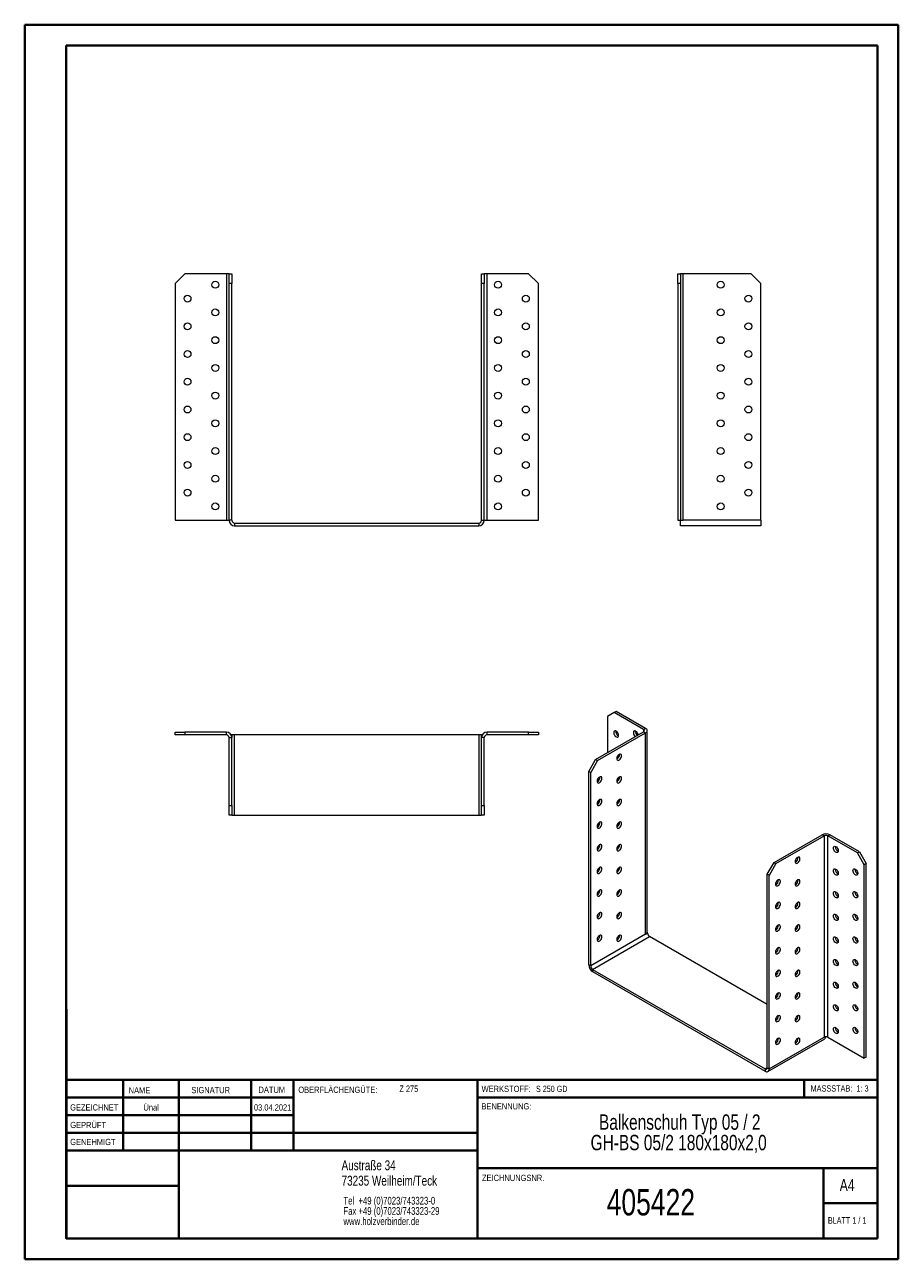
# Model space of a CAD drawing. Header units: millimetres. Extents: x 0 to 210, y 0 to 297.
import ezdxf

# ---------------------------------------------------------------- set-up
doc = ezdxf.new("R2010")
doc.units = ezdxf.units.MM
doc.styles.add('SLDTEXTSTYLE0', font='TXT', dxfattribs={"width": 0.75})
doc.styles.add('SLDTEXTSTYLE1', font='TXT', dxfattribs={"width": 0.681818})
doc.styles.add('SLDTEXTSTYLE2', font='TXT', dxfattribs={"width": 0.7})
doc.styles.add('SLDTEXTSTYLE3', font='TXT', dxfattribs={"width": 0.6875})

# ---------------------------------------------------------------- blocks, each defined once
blk = doc.blocks.new('SW_NOTE_0')
at = {"color": 0, "linetype": 'Continuous', "lineweight": 0, "char_height": 1.8521, "attachment_point": 1, "style": 'SLDTEXTSTYLE0'}
for s, insert in [('Tel  +49 (0)7023/743323-0', (0, 2.39)), ('Fax +49 (0)7023/743323-29', (0, -0.08)), ('www.holzverbinder.de', (0, -2.55))]:
    blk.add_mtext(s, dxfattribs=dict(at, insert=insert))
blk = doc.blocks.new('SW_NOTE_1')
at = {"color": 0, "linetype": 'Continuous', "lineweight": 0, "char_height": 3.7042, "attachment_point": 2, "style": 'SLDTEXTSTYLE0'}
for s, insert in [('Balkenschuh Typ 05 / 2', (26.74, 4.77)), ('GH-BS 05/2 180x180x2,0', (26.48, -0.16))]:
    blk.add_mtext(s, dxfattribs=dict(at, insert=insert))

msp = doc.modelspace()

# ---------------------------------------------------------------- linework, layer by layer
at = {"color": 7, "linetype": 'Continuous', "lineweight": 40}
for p, q in [((0.08, 0.21), (0.08, 297.21)), ((0.08, 297.21), (210.08, 297.21)), ((210.08, 0.21), (210.08, 297.21)), ((210.08, 292.21), (210.08, 297.21)), ((10.08, 292.21), (205.08, 292.21)), ((10.08, 5.21), (10.08, 292.21)), ((205.08, 5.21), (205.08, 292.21)), ((10.11, 60.37), (10.11, 5.12)), ((205.08, 43.37), (10.11, 43.37)), ((23.71, 43.37), (23.71, 26.37)), ((37.1, 43.37), (37.1, 5.12)), ((54.51, 43.37), (54.51, 26.37)), ((64.71, 26.37), (64.71, 43.37)), ((108.91, 43.37), (108.91, 5.12)), ((187.47, 39.12), (187.47, 43.37)), ((64.71, 39.1), (10.11, 39.1)), ((205.08, 39.12), (108.91, 39.12)), ((64.71, 34.87), (10.11, 34.87)), ((108.91, 30.62), (10.11, 30.62)), ((108.91, 26.37), (10.11, 26.37)), ((108.91, 22.12), (205.08, 22.12)), ((192.08, 5.21), (192.08, 22.21)), ((37.1, 17.87), (10.11, 17.87)), ((10.11, 13.71), (10.08, 13.71)), ((205.08, 13.71), (192.08, 13.71)), ((10.11, 9.46), (10.08, 9.46)), ((10.08, 5.21), (205.08, 5.21)), ((205.08, 5.21), (180.99, 5.21)), ((0.08, 0.21), (210.08, 0.21))]:
    msp.add_line(p, q, dxfattribs=at)
at = {"color": 7, "linetype": 'Continuous', "lineweight": 15}
for p, q in [((38.55, 237.32), (36.22, 234.99)), ((36.22, 234.99), (36.22, 177.99)), ((48.55, 237.32), (38.55, 237.32)), ((48.55, 237.32), (48.55, 177.99)), ((49.22, 237.32), (48.55, 237.32)), ((49.22, 237.32), (49.88, 237.32)), ((49.22, 234.99), (49.22, 237.32)), ((49.88, 234.99), (49.22, 234.99)), ((49.22, 177.99), (49.22, 234.99)), ((49.88, 237.32), (49.88, 234.99)), ((49.88, 177.99), (49.88, 234.99)), ((109.88, 237.32), (110.55, 237.32)), ((109.88, 234.99), (109.88, 237.32)), ((110.55, 234.99), (109.88, 234.99)), ((109.88, 177.99), (109.88, 234.99)), ((110.55, 237.32), (110.55, 234.99)), ((111.22, 237.32), (110.55, 237.32)), ((110.55, 177.99), (110.55, 234.99)), ((111.22, 177.99), (111.22, 237.32)), ((121.22, 237.32), (111.22, 237.32)), ((123.55, 234.99), (121.22, 237.32)), ((123.55, 177.99), (123.55, 234.99)), ((157.06, 237.32), (157.73, 237.32)), ((157.06, 234.99), (157.06, 237.32)), ((157.73, 234.99), (157.06, 234.99)), ((157.06, 234.99), (157.06, 177.99)), ((157.73, 237.32), (157.73, 234.99)), ((158.39, 237.32), (157.73, 237.32)), ((157.73, 234.99), (157.73, 177.99)), ((158.39, 177.99), (158.39, 237.32)), ((174.73, 237.32), (158.39, 237.32)), ((177.06, 234.99), (174.73, 237.32)), ((177.06, 177.99), (177.06, 234.99)), ((36.22, 177.99), (48.55, 177.99)), ((48.55, 177.99), (49.22, 177.99)), ((49.88, 177.99), (49.22, 177.99)), ((50.55, 177.32), (50.55, 176.65)), ((50.55, 177.32), (109.22, 177.32)), ((50.55, 176.65), (109.22, 176.65)), ((109.22, 177.32), (109.22, 176.65)), ((109.88, 177.99), (110.55, 177.99)), ((110.55, 177.99), (111.22, 177.99)), ((111.22, 177.99), (123.55, 177.99)), ((157.06, 177.99), (157.73, 177.99)), ((157.73, 177.99), (158.39, 177.99)), ((157.73, 176.65), (157.73, 177.99)), ((177.06, 176.65), (157.73, 176.65)), ((177.06, 177.99), (158.39, 177.99)), ((177.06, 177.99), (177.06, 176.65)), ((141.79, 131.74), (140.14, 130.79)), ((140.14, 130.79), (140.14, 122.08)), ((142.26, 132.01), (141.79, 131.74)), ((148.86, 127.66), (141.79, 131.74)), ((149.33, 127.93), (142.26, 132.01)), ((148.86, 127.66), (149.33, 127.93)), ((36.22, 126.37), (36.22, 127.04)), ((36.22, 127.04), (38.55, 127.04)), ((38.55, 126.37), (36.22, 126.37)), ((38.55, 127.04), (38.55, 126.37)), ((48.55, 127.04), (38.55, 127.04)), ((48.55, 126.37), (38.55, 126.37)), ((48.55, 126.37), (48.55, 127.04)), ((49.22, 125.71), (49.88, 125.71)), ((49.22, 109.37), (49.22, 125.71)), ((49.88, 126.37), (49.7, 126.37)), ((49.88, 126.37), (49.88, 125.71)), ((50.55, 126.37), (49.88, 126.37)), ((49.88, 109.37), (49.88, 125.71)), ((50.55, 107.04), (50.55, 126.37)), ((109.22, 126.37), (50.55, 126.37)), ((109.88, 126.37), (109.22, 126.37)), ((109.22, 126.37), (109.22, 107.04)), ((109.88, 125.71), (109.88, 126.37)), ((109.88, 126.37), (110.06, 126.37)), ((110.55, 125.71), (109.88, 125.71)), ((109.88, 109.37), (109.88, 125.71)), ((110.55, 109.37), (110.55, 125.71)), ((111.22, 126.37), (111.22, 127.04)), ((121.22, 127.04), (111.22, 127.04)), ((121.22, 126.37), (111.22, 126.37)), ((121.22, 126.37), (121.22, 127.04)), ((121.22, 127.04), (123.55, 127.04)), ((123.55, 126.37), (121.22, 126.37)), ((123.55, 127.04), (123.55, 126.37)), ((137.31, 120.45), (148.86, 127.12)), ((137.78, 120.18), (149.33, 126.84)), ((148.86, 127.66), (148.86, 127.12)), ((148.86, 127.12), (149.33, 126.84)), ((149.33, 78.4), (149.33, 126.84)), ((149.72, 78.94), (149.72, 127.39)), ((135.66, 117.59), (137.31, 120.45)), ((137.78, 120.18), (136.13, 117.32)), ((137.31, 120.45), (137.78, 120.18)), ((136.13, 117.32), (135.66, 117.59)), ((135.66, 71.05), (135.66, 117.59)), ((136.13, 70.78), (136.13, 117.32)), ((49.22, 109.37), (49.88, 109.37)), ((49.22, 107.04), (49.22, 109.37)), ((49.88, 107.04), (49.22, 107.04)), ((49.88, 109.37), (49.88, 107.04)), ((49.88, 107.04), (50.55, 107.04)), ((50.55, 107.04), (109.22, 107.04)), ((109.22, 107.04), (109.88, 107.04)), ((109.88, 109.37), (110.55, 109.37)), ((109.88, 107.04), (109.88, 109.37)), ((110.55, 107.04), (109.88, 107.04)), ((110.55, 109.37), (110.55, 107.04)), ((180.21, 95.68), (191.76, 102.35)), ((180.68, 95.41), (192.23, 102.08)), ((192.23, 102.08), (191.76, 102.35)), ((192.23, 102.08), (192.23, 53.63)), ((193.17, 102.08), (193.64, 102.35)), ((193.17, 53.63), (193.17, 102.08)), ((200.24, 98), (193.17, 102.08)), ((200.72, 98.27), (193.64, 102.35)), ((194.94, 99.43), (194.95, 99.54)), ((200.24, 98), (200.72, 98.27)), ((200.72, 98.27), (202.37, 95.41)), ((178.56, 92.83), (180.21, 95.68)), ((180.68, 95.41), (179.03, 92.55)), ((180.21, 95.68), (180.68, 95.41)), ((201.89, 95.14), (200.24, 98)), ((202.37, 95.41), (201.89, 95.14)), ((201.89, 48.6), (201.89, 95.14)), ((202.37, 48.87), (202.37, 95.41)), ((179.03, 92.55), (178.56, 92.83)), ((178.56, 46.28), (178.56, 92.83)), ((179.03, 46.01), (179.03, 92.55)), ((194.94, 93.98), (194.95, 94.1)), ((199.66, 93.98), (199.67, 94.1)), ((194.94, 88.54), (194.95, 88.66)), ((199.66, 88.54), (199.67, 88.66)), ((194.94, 83.1), (194.95, 83.21)), ((199.66, 83.1), (199.67, 83.21)), ((142.45, 82.91), (142.78, 82.72)), ((149.33, 78.4), (136.13, 70.78)), ((136.6, 69.96), (150.28, 77.85)), ((149.8, 78.67), (149.33, 78.4)), ((149.8, 78.67), (149.68, 78.74)), ((178.56, 61.52), (150.28, 77.85)), ((194.94, 77.65), (194.95, 77.77)), ((199.66, 77.65), (199.67, 77.77)), ((194.94, 72.21), (194.95, 72.33)), ((199.66, 72.21), (199.67, 72.33)), ((136.13, 70.78), (135.66, 71.05)), ((136.6, 69.96), (178.09, 46.01)), ((136.6, 69.96), (136.6, 69.42)), ((136.6, 69.42), (178.09, 45.47)), ((194.94, 66.76), (194.95, 66.88)), ((199.66, 66.76), (199.67, 66.88)), ((194.94, 61.32), (194.95, 61.44)), ((199.66, 61.32), (199.67, 61.44)), ((179.03, 46.01), (192.23, 53.63)), ((193.17, 53.63), (201.89, 48.6)), ((194.94, 55.88), (194.95, 56)), ((199.66, 55.88), (199.67, 56)), ((178.75, 45.4), (192.43, 53.29)), ((202.37, 48.87), (201.89, 48.6)), ((178.56, 46.28), (178.09, 46.01)), ((178.09, 46.01), (178.09, 45.47)), ((178.56, 46.28), (179.03, 46.01))]:
    msp.add_line(p, q, dxfattribs=at)
at = {"color": 7, "linetype": 'Continuous', "lineweight": 0}
for p, q in [((64.71, 39.12), (10.11, 39.12)), ((23.71, 5.21), (23.71, 5.12)), ((54.51, 5.21), (54.51, 5.12))]:
    msp.add_line(p, q, dxfattribs=at)
at = {"color": 7, "linetype": 'Continuous', "lineweight": 15, "flags": 128}
for points in [[(142.85, 126.23), (142.82, 126.45), (142.75, 126.67), (142.63, 126.89), (142.48, 127.08), (142.31, 127.22), (142.13, 127.31), (141.97, 127.33), (141.83, 127.28), (141.73, 127.17), (141.68, 127.01), (141.68, 126.81), (141.73, 126.58), (141.83, 126.36), (141.97, 126.15), (142.13, 125.98), (142.31, 125.87), (142.48, 125.81), (142.63, 125.83), (142.75, 125.91), (142.82, 126.05), (142.85, 126.23)], [(147.55, 126.36), (147.54, 126.45), (147.46, 126.67), (147.34, 126.89), (147.19, 127.08), (147.02, 127.22), (146.84, 127.31), (146.68, 127.33), (146.54, 127.28), (146.44, 127.17), (146.39, 127.01), (146.39, 126.81), (146.44, 126.58), (146.54, 126.36), (146.68, 126.15), (146.84, 125.98), (146.87, 125.97)], [(142.97, 121.67), (142.8, 121.54), (142.64, 121.36), (142.51, 121.15), (142.42, 120.92), (142.38, 120.7), (142.39, 120.51), (142.46, 120.36), (142.57, 120.26), (142.71, 120.23), (142.88, 120.27), (143.06, 120.37), (143.22, 120.53), (143.37, 120.73), (143.48, 120.95), (143.54, 121.17), (143.56, 121.38), (143.52, 121.56), (143.43, 121.68), (143.3, 121.75), (143.14, 121.74), (142.97, 121.67)], [(138.25, 116.23), (138.08, 116.1), (137.92, 115.92), (137.79, 115.71), (137.71, 115.48), (137.67, 115.26), (137.68, 115.07), (137.74, 114.91), (137.85, 114.82), (138, 114.79), (138.17, 114.83), (138.34, 114.93), (138.51, 115.08), (138.66, 115.28), (138.77, 115.5), (138.83, 115.73), (138.84, 115.94), (138.8, 116.11), (138.72, 116.24), (138.59, 116.3), (138.43, 116.3), (138.25, 116.23)], [(142.97, 116.23), (142.8, 116.1), (142.64, 115.92), (142.51, 115.71), (142.42, 115.48), (142.38, 115.26), (142.39, 115.07), (142.46, 114.91), (142.57, 114.82), (142.71, 114.79), (142.88, 114.83), (143.06, 114.93), (143.22, 115.08), (143.37, 115.28), (143.48, 115.5), (143.54, 115.73), (143.56, 115.94), (143.52, 116.11), (143.43, 116.24), (143.3, 116.3), (143.14, 116.3), (142.97, 116.23)], [(138.25, 110.79), (138.08, 110.66), (137.92, 110.48), (137.79, 110.26), (137.71, 110.04), (137.67, 109.82), (137.68, 109.62), (137.74, 109.47), (137.85, 109.38), (138, 109.35), (138.17, 109.38), (138.34, 109.48), (138.51, 109.64), (138.66, 109.84), (138.77, 110.06), (138.83, 110.29), (138.84, 110.5), (138.8, 110.67), (138.72, 110.8), (138.59, 110.86), (138.43, 110.86), (138.25, 110.79)], [(142.97, 110.79), (142.8, 110.66), (142.64, 110.48), (142.51, 110.26), (142.42, 110.04), (142.38, 109.82), (142.39, 109.62), (142.46, 109.47), (142.57, 109.38), (142.71, 109.34), (142.88, 109.38), (143.06, 109.48), (143.22, 109.64), (143.37, 109.84), (143.48, 110.06), (143.54, 110.29), (143.56, 110.5), (143.52, 110.67), (143.43, 110.8), (143.3, 110.86), (143.14, 110.86), (142.97, 110.79)], [(138.25, 105.34), (138.08, 105.21), (137.92, 105.03), (137.79, 104.82), (137.71, 104.59), (137.67, 104.37), (137.68, 104.18), (137.74, 104.03), (137.85, 103.93), (138, 103.9), (138.17, 103.94), (138.34, 104.04), (138.51, 104.2), (138.66, 104.39), (138.77, 104.62), (138.83, 104.84), (138.84, 105.05), (138.8, 105.23), (138.72, 105.35), (138.59, 105.42), (138.43, 105.41), (138.25, 105.34)], [(142.97, 105.34), (142.8, 105.21), (142.64, 105.03), (142.51, 104.82), (142.42, 104.59), (142.38, 104.37), (142.39, 104.18), (142.46, 104.03), (142.57, 103.93), (142.71, 103.9), (142.88, 103.94), (143.06, 104.04), (143.22, 104.2), (143.37, 104.39), (143.48, 104.62), (143.54, 104.84), (143.56, 105.05), (143.52, 105.23), (143.43, 105.35), (143.3, 105.42), (143.14, 105.41), (142.97, 105.34)], [(138.25, 99.9), (138.08, 99.77), (137.92, 99.59), (137.79, 99.38), (137.71, 99.15), (137.67, 98.93), (137.68, 98.74), (137.74, 98.58), (137.85, 98.49), (138, 98.46), (138.17, 98.5), (138.34, 98.6), (138.51, 98.75), (138.66, 98.95), (138.77, 99.17), (138.83, 99.4), (138.84, 99.61), (138.8, 99.78), (138.72, 99.91), (138.59, 99.97), (138.43, 99.97), (138.25, 99.9)], [(142.97, 99.9), (142.8, 99.77), (142.64, 99.59), (142.51, 99.38), (142.42, 99.15), (142.38, 98.93), (142.39, 98.74), (142.46, 98.58), (142.57, 98.49), (142.71, 98.46), (142.88, 98.49), (143.06, 98.6), (143.22, 98.75), (143.37, 98.95), (143.48, 99.17), (143.54, 99.4), (143.56, 99.61), (143.52, 99.78), (143.43, 99.91), (143.3, 99.97), (143.14, 99.97), (142.97, 99.9)], [(194.47, 99.15), (194.5, 99.34), (194.57, 99.48), (194.69, 99.56), (194.84, 99.57), (195.01, 99.52), (195.19, 99.4), (195.35, 99.23), (195.49, 99.03), (195.59, 98.8), (195.64, 98.58), (195.64, 98.38), (195.59, 98.21), (195.49, 98.1), (195.35, 98.05), (195.19, 98.07), (195.01, 98.16), (194.84, 98.3), (194.69, 98.49), (194.57, 98.71), (194.5, 98.94), (194.47, 99.15)], [(185.87, 96.91), (185.69, 96.78), (185.53, 96.6), (185.41, 96.39), (185.32, 96.16), (185.28, 95.94), (185.29, 95.75), (185.36, 95.59), (185.47, 95.5), (185.61, 95.47), (185.78, 95.5), (185.95, 95.61), (186.12, 95.76), (186.27, 95.96), (186.38, 96.18), (186.44, 96.41), (186.45, 96.62), (186.42, 96.79), (186.33, 96.92), (186.2, 96.98), (186.04, 96.98), (185.87, 96.91)], [(138.25, 94.46), (138.08, 94.33), (137.92, 94.15), (137.79, 93.93), (137.71, 93.71), (137.67, 93.49), (137.68, 93.29), (137.74, 93.14), (137.85, 93.04), (138, 93.01), (138.17, 93.05), (138.34, 93.15), (138.51, 93.31), (138.66, 93.51), (138.77, 93.73), (138.83, 93.96), (138.84, 94.17), (138.8, 94.34), (138.72, 94.47), (138.59, 94.53), (138.43, 94.53), (138.25, 94.46)], [(142.97, 94.46), (142.8, 94.32), (142.64, 94.15), (142.51, 93.93), (142.42, 93.71), (142.38, 93.49), (142.39, 93.29), (142.46, 93.14), (142.57, 93.04), (142.71, 93.01), (142.88, 93.05), (143.06, 93.15), (143.22, 93.31), (143.37, 93.51), (143.48, 93.73), (143.54, 93.95), (143.56, 94.16), (143.52, 94.34), (143.43, 94.46), (143.3, 94.53), (143.14, 94.53), (142.97, 94.46)], [(194.47, 93.71), (194.5, 93.9), (194.57, 94.03), (194.69, 94.11), (194.84, 94.13), (195.01, 94.07), (195.19, 93.96), (195.35, 93.79), (195.49, 93.58), (195.59, 93.36), (195.64, 93.14), (195.64, 92.93), (195.59, 92.77), (195.49, 92.66), (195.35, 92.61), (195.19, 92.63), (195.01, 92.72), (194.84, 92.86), (194.69, 93.05), (194.57, 93.27), (194.5, 93.49), (194.47, 93.71)], [(199.18, 93.71), (199.21, 93.9), (199.29, 94.03), (199.41, 94.11), (199.56, 94.13), (199.73, 94.07), (199.9, 93.96), (200.07, 93.79), (200.2, 93.58), (200.3, 93.36), (200.36, 93.14), (200.36, 92.93), (200.3, 92.77), (200.2, 92.66), (200.07, 92.61), (199.9, 92.63), (199.73, 92.72), (199.56, 92.86), (199.41, 93.05), (199.29, 93.27), (199.21, 93.49), (199.18, 93.71)], [(181.15, 91.47), (180.98, 91.34), (180.82, 91.16), (180.69, 90.94), (180.6, 90.72), (180.56, 90.5), (180.58, 90.3), (180.64, 90.15), (180.75, 90.05), (180.9, 90.02), (181.06, 90.06), (181.24, 90.16), (181.41, 90.32), (181.55, 90.52), (181.66, 90.74), (181.73, 90.97), (181.74, 91.18), (181.7, 91.35), (181.61, 91.48), (181.48, 91.54), (181.33, 91.54), (181.15, 91.47)], [(185.87, 91.47), (185.69, 91.33), (185.53, 91.16), (185.41, 90.94), (185.32, 90.72), (185.28, 90.5), (185.29, 90.3), (185.36, 90.15), (185.47, 90.05), (185.61, 90.02), (185.78, 90.06), (185.95, 90.16), (186.12, 90.32), (186.27, 90.52), (186.38, 90.74), (186.44, 90.96), (186.45, 91.17), (186.42, 91.35), (186.33, 91.47), (186.2, 91.54), (186.04, 91.54), (185.87, 91.47)], [(138.25, 89.01), (138.08, 88.88), (137.92, 88.7), (137.79, 88.49), (137.71, 88.26), (137.67, 88.04), (137.68, 87.85), (137.74, 87.7), (137.85, 87.6), (138, 87.57), (138.17, 87.61), (138.34, 87.71), (138.51, 87.87), (138.66, 88.06), (138.77, 88.29), (138.83, 88.51), (138.84, 88.72), (138.8, 88.9), (138.72, 89.02), (138.59, 89.09), (138.43, 89.08), (138.25, 89.01)], [(142.97, 89.01), (142.8, 88.88), (142.64, 88.7), (142.51, 88.49), (142.42, 88.26), (142.38, 88.04), (142.39, 87.85), (142.46, 87.7), (142.57, 87.6), (142.71, 87.57), (142.88, 87.61), (143.06, 87.71), (143.22, 87.87), (143.37, 88.06), (143.48, 88.29), (143.54, 88.51), (143.56, 88.72), (143.52, 88.9), (143.43, 89.02), (143.3, 89.08), (143.14, 89.08), (142.97, 89.01)], [(194.47, 88.27), (194.5, 88.45), (194.57, 88.59), (194.69, 88.67), (194.84, 88.68), (195.01, 88.63), (195.19, 88.51), (195.35, 88.35), (195.49, 88.14), (195.59, 87.92), (195.64, 87.69), (195.64, 87.49), (195.59, 87.32), (195.49, 87.21), (195.35, 87.17), (195.19, 87.19), (195.01, 87.27), (194.84, 87.42), (194.69, 87.61), (194.57, 87.82), (194.5, 88.05), (194.47, 88.27)], [(199.18, 88.27), (199.21, 88.45), (199.29, 88.59), (199.41, 88.67), (199.56, 88.68), (199.73, 88.63), (199.9, 88.51), (200.07, 88.35), (200.2, 88.14), (200.3, 87.92), (200.36, 87.69), (200.36, 87.49), (200.3, 87.33), (200.2, 87.21), (200.07, 87.17), (199.9, 87.19), (199.73, 87.27), (199.56, 87.42), (199.41, 87.61), (199.29, 87.82), (199.21, 88.05), (199.18, 88.27)], [(138.25, 83.57), (138.08, 83.44), (137.92, 83.26), (137.79, 83.05), (137.71, 82.82), (137.67, 82.6), (137.68, 82.4), (137.74, 82.25), (137.85, 82.16), (138, 82.13), (138.17, 82.16), (138.34, 82.27), (138.51, 82.42), (138.66, 82.62), (138.77, 82.84), (138.83, 83.07), (138.84, 83.28), (138.8, 83.45), (138.72, 83.58), (138.59, 83.64), (138.43, 83.64), (138.25, 83.57)], [(142.97, 83.57), (142.8, 83.44), (142.64, 83.26), (142.51, 83.05), (142.42, 82.82), (142.38, 82.6), (142.39, 82.4), (142.46, 82.25), (142.57, 82.16), (142.71, 82.13), (142.88, 82.16), (143.06, 82.27), (143.22, 82.42), (143.37, 82.62), (143.48, 82.84), (143.54, 83.07), (143.56, 83.28), (143.52, 83.45), (143.43, 83.58), (143.3, 83.64), (143.14, 83.64), (142.97, 83.57)], [(181.15, 86.02), (180.98, 85.89), (180.82, 85.71), (180.69, 85.5), (180.6, 85.27), (180.56, 85.05), (180.58, 84.86), (180.64, 84.71), (180.75, 84.61), (180.9, 84.58), (181.06, 84.62), (181.24, 84.72), (181.41, 84.88), (181.55, 85.07), (181.66, 85.3), (181.73, 85.52), (181.74, 85.73), (181.7, 85.91), (181.61, 86.03), (181.48, 86.1), (181.33, 86.09), (181.15, 86.02)], [(185.87, 86.02), (185.69, 85.89), (185.53, 85.71), (185.41, 85.5), (185.32, 85.27), (185.28, 85.05), (185.29, 84.86), (185.36, 84.71), (185.47, 84.61), (185.61, 84.58), (185.78, 84.62), (185.95, 84.72), (186.12, 84.88), (186.27, 85.07), (186.38, 85.3), (186.44, 85.52), (186.45, 85.73), (186.42, 85.91), (186.33, 86.03), (186.2, 86.09), (186.04, 86.09), (185.87, 86.02)], [(194.47, 82.82), (194.5, 83.01), (194.57, 83.15), (194.69, 83.23), (194.84, 83.24), (195.01, 83.19), (195.19, 83.07), (195.35, 82.9), (195.49, 82.7), (195.59, 82.47), (195.64, 82.25), (195.64, 82.05), (195.59, 81.88), (195.49, 81.77), (195.35, 81.72), (195.19, 81.74), (195.01, 81.83), (194.84, 81.97), (194.69, 82.16), (194.57, 82.38), (194.5, 82.61), (194.47, 82.82)], [(199.18, 82.82), (199.21, 83.01), (199.29, 83.15), (199.41, 83.23), (199.56, 83.24), (199.73, 83.19), (199.9, 83.07), (200.07, 82.9), (200.2, 82.7), (200.3, 82.47), (200.36, 82.25), (200.36, 82.05), (200.3, 81.88), (200.2, 81.77), (200.07, 81.72), (199.9, 81.74), (199.73, 81.83), (199.56, 81.97), (199.41, 82.16), (199.29, 82.38), (199.21, 82.61), (199.18, 82.82)], [(181.15, 80.58), (180.98, 80.45), (180.82, 80.27), (180.69, 80.06), (180.6, 79.83), (180.56, 79.61), (180.58, 79.41), (180.64, 79.26), (180.75, 79.17), (180.9, 79.14), (181.06, 79.17), (181.24, 79.28), (181.41, 79.43), (181.55, 79.63), (181.66, 79.85), (181.73, 80.08), (181.74, 80.29), (181.7, 80.46), (181.61, 80.59), (181.48, 80.65), (181.33, 80.65), (181.15, 80.58)], [(185.87, 80.58), (185.69, 80.45), (185.53, 80.27), (185.41, 80.06), (185.32, 79.83), (185.28, 79.61), (185.29, 79.41), (185.36, 79.26), (185.47, 79.17), (185.61, 79.14), (185.78, 79.17), (185.95, 79.28), (186.12, 79.43), (186.27, 79.63), (186.38, 79.85), (186.44, 80.08), (186.45, 80.29), (186.42, 80.46), (186.33, 80.59), (186.2, 80.65), (186.04, 80.65), (185.87, 80.58)], [(138.25, 78.12), (138.08, 77.99), (137.92, 77.81), (137.79, 77.6), (137.71, 77.38), (137.67, 77.16), (137.68, 76.96), (137.74, 76.81), (137.85, 76.71), (138, 76.68), (138.17, 76.72), (138.34, 76.82), (138.51, 76.98), (138.66, 77.18), (138.77, 77.4), (138.83, 77.62), (138.84, 77.83), (138.8, 78.01), (138.72, 78.13), (138.59, 78.2), (138.43, 78.19), (138.25, 78.12)], [(142.97, 78.12), (142.8, 77.99), (142.64, 77.81), (142.51, 77.6), (142.42, 77.38), (142.38, 77.16), (142.39, 76.96), (142.46, 76.81), (142.57, 76.71), (142.71, 76.68), (142.88, 76.72), (143.06, 76.82), (143.22, 76.98), (143.37, 77.18), (143.48, 77.4), (143.54, 77.62), (143.56, 77.83), (143.52, 78.01), (143.43, 78.13), (143.3, 78.2), (143.14, 78.19), (142.97, 78.12)], [(149.72, 78.94), (149.71, 78.84), (149.68, 78.74)], [(194.47, 77.38), (194.5, 77.56), (194.57, 77.7), (194.69, 77.78), (194.84, 77.8), (195.01, 77.74), (195.19, 77.63), (195.35, 77.46), (195.49, 77.25), (195.59, 77.03), (195.64, 76.8), (195.64, 76.6), (195.59, 76.44), (195.49, 76.33), (195.35, 76.28), (195.19, 76.3), (195.01, 76.39), (194.84, 76.53), (194.69, 76.72), (194.57, 76.94), (194.5, 77.16), (194.47, 77.38)], [(199.18, 77.38), (199.21, 77.57), (199.29, 77.7), (199.41, 77.78), (199.56, 77.8), (199.73, 77.74), (199.9, 77.63), (200.07, 77.46), (200.2, 77.25), (200.3, 77.03), (200.36, 76.8), (200.36, 76.6), (200.3, 76.44), (200.2, 76.33), (200.07, 76.28), (199.9, 76.3), (199.73, 76.39), (199.56, 76.53), (199.41, 76.72), (199.29, 76.94), (199.21, 77.16), (199.18, 77.38)], [(181.15, 75.13), (180.98, 75), (180.82, 74.82), (180.69, 74.61), (180.6, 74.39), (180.56, 74.17), (180.58, 73.97), (180.64, 73.82), (180.75, 73.72), (180.9, 73.69), (181.06, 73.73), (181.24, 73.83), (181.41, 73.99), (181.55, 74.19), (181.66, 74.41), (181.73, 74.63), (181.74, 74.84), (181.7, 75.02), (181.61, 75.14), (181.48, 75.21), (181.33, 75.2), (181.15, 75.13)], [(185.87, 75.13), (185.69, 75), (185.53, 74.82), (185.41, 74.61), (185.32, 74.39), (185.28, 74.17), (185.29, 73.97), (185.36, 73.82), (185.47, 73.72), (185.61, 73.69), (185.78, 73.73), (185.95, 73.83), (186.12, 73.99), (186.27, 74.19), (186.38, 74.41), (186.44, 74.63), (186.45, 74.84), (186.42, 75.02), (186.33, 75.14), (186.2, 75.21), (186.04, 75.2), (185.87, 75.13)], [(194.47, 71.94), (194.5, 72.12), (194.57, 72.26), (194.69, 72.34), (194.84, 72.35), (195.01, 72.3), (195.19, 72.18), (195.35, 72.01), (195.49, 71.81), (195.59, 71.58), (195.64, 71.36), (195.64, 71.16), (195.59, 70.99), (195.49, 70.88), (195.35, 70.84), (195.19, 70.86), (195.01, 70.94), (194.84, 71.09), (194.69, 71.28), (194.57, 71.49), (194.5, 71.72), (194.47, 71.94)], [(199.18, 71.94), (199.21, 72.12), (199.29, 72.26), (199.41, 72.34), (199.56, 72.35), (199.73, 72.3), (199.9, 72.18), (200.07, 72.02), (200.2, 71.81), (200.3, 71.58), (200.36, 71.36), (200.36, 71.16), (200.3, 70.99), (200.2, 70.88), (200.07, 70.84), (199.9, 70.86), (199.73, 70.94), (199.56, 71.09), (199.41, 71.28), (199.29, 71.49), (199.21, 71.72), (199.18, 71.94)], [(181.15, 69.69), (180.98, 69.56), (180.82, 69.38), (180.69, 69.17), (180.6, 68.94), (180.56, 68.72), (180.58, 68.53), (180.64, 68.38), (180.75, 68.28), (180.9, 68.25), (181.06, 68.29), (181.24, 68.39), (181.41, 68.55), (181.55, 68.74), (181.66, 68.97), (181.73, 69.19), (181.74, 69.4), (181.7, 69.58), (181.61, 69.7), (181.48, 69.76), (181.33, 69.76), (181.15, 69.69)], [(185.87, 69.69), (185.69, 69.56), (185.53, 69.38), (185.41, 69.17), (185.32, 68.94), (185.28, 68.72), (185.29, 68.53), (185.36, 68.38), (185.47, 68.28), (185.61, 68.25), (185.78, 68.29), (185.95, 68.39), (186.12, 68.54), (186.27, 68.74), (186.38, 68.96), (186.44, 69.19), (186.45, 69.4), (186.42, 69.58), (186.33, 69.7), (186.2, 69.76), (186.04, 69.76), (185.87, 69.69)], [(194.47, 66.49), (194.5, 66.68), (194.57, 66.82), (194.69, 66.9), (194.84, 66.91), (195.01, 66.86), (195.19, 66.74), (195.35, 66.57), (195.49, 66.37), (195.59, 66.14), (195.64, 65.92), (195.64, 65.71), (195.59, 65.55), (195.49, 65.44), (195.35, 65.39), (195.19, 65.41), (195.01, 65.5), (194.84, 65.64), (194.69, 65.83), (194.57, 66.05), (194.5, 66.28), (194.47, 66.49)], [(199.18, 66.49), (199.21, 66.68), (199.29, 66.82), (199.41, 66.9), (199.56, 66.91), (199.73, 66.86), (199.9, 66.74), (200.07, 66.57), (200.2, 66.37), (200.3, 66.14), (200.36, 65.92), (200.36, 65.71), (200.3, 65.55), (200.2, 65.44), (200.07, 65.39), (199.9, 65.41), (199.73, 65.5), (199.56, 65.64), (199.41, 65.83), (199.29, 66.05), (199.21, 66.28), (199.18, 66.49)], [(181.15, 64.25), (180.98, 64.12), (180.82, 63.94), (180.69, 63.73), (180.6, 63.5), (180.56, 63.28), (180.58, 63.08), (180.64, 62.93), (180.75, 62.84), (180.9, 62.81), (181.06, 62.84), (181.24, 62.94), (181.41, 63.1), (181.55, 63.3), (181.66, 63.52), (181.73, 63.75), (181.74, 63.96), (181.7, 64.13), (181.61, 64.26), (181.48, 64.32), (181.33, 64.32), (181.15, 64.25)], [(185.87, 64.25), (185.69, 64.12), (185.53, 63.94), (185.41, 63.72), (185.32, 63.5), (185.28, 63.28), (185.29, 63.08), (185.36, 62.93), (185.47, 62.84), (185.61, 62.81), (185.78, 62.84), (185.95, 62.94), (186.12, 63.1), (186.27, 63.3), (186.38, 63.52), (186.44, 63.75), (186.45, 63.96), (186.42, 64.13), (186.33, 64.26), (186.2, 64.32), (186.04, 64.32), (185.87, 64.25)], [(194.47, 61.05), (194.5, 61.23), (194.57, 61.37), (194.69, 61.45), (194.84, 61.47), (195.01, 61.41), (195.19, 61.3), (195.35, 61.13), (195.49, 60.92), (195.59, 60.7), (195.64, 60.47), (195.64, 60.27), (195.59, 60.11), (195.49, 60), (195.35, 59.95), (195.19, 59.97), (195.01, 60.06), (194.84, 60.2), (194.69, 60.39), (194.57, 60.61), (194.5, 60.83), (194.47, 61.05)], [(199.18, 61.05), (199.21, 61.23), (199.29, 61.37), (199.41, 61.45), (199.56, 61.47), (199.73, 61.41), (199.9, 61.3), (200.07, 61.13), (200.2, 60.92), (200.3, 60.7), (200.36, 60.47), (200.36, 60.27), (200.3, 60.11), (200.2, 60), (200.07, 59.95), (199.9, 59.97), (199.73, 60.06), (199.56, 60.2), (199.41, 60.39), (199.29, 60.61), (199.21, 60.83), (199.18, 61.05)], [(181.15, 58.8), (180.98, 58.67), (180.82, 58.49), (180.69, 58.28), (180.6, 58.06), (180.56, 57.84), (180.58, 57.64), (180.64, 57.49), (180.75, 57.39), (180.9, 57.36), (181.06, 57.4), (181.24, 57.5), (181.41, 57.66), (181.55, 57.86), (181.66, 58.08), (181.73, 58.3), (181.74, 58.51), (181.7, 58.69), (181.61, 58.81), (181.48, 58.88), (181.33, 58.87), (181.15, 58.8)], [(185.87, 58.8), (185.69, 58.67), (185.53, 58.49), (185.41, 58.28), (185.32, 58.06), (185.28, 57.83), (185.29, 57.64), (185.36, 57.49), (185.47, 57.39), (185.61, 57.36), (185.78, 57.4), (185.95, 57.5), (186.12, 57.66), (186.27, 57.86), (186.38, 58.08), (186.44, 58.3), (186.45, 58.51), (186.42, 58.69), (186.33, 58.81), (186.2, 58.88), (186.04, 58.87), (185.87, 58.8)], [(194.47, 55.6), (194.5, 55.79), (194.57, 55.93), (194.69, 56.01), (194.84, 56.02), (195.01, 55.97), (195.19, 55.85), (195.35, 55.68), (195.49, 55.48), (195.59, 55.25), (195.64, 55.03), (195.64, 54.83), (195.59, 54.66), (195.49, 54.55), (195.35, 54.51), (195.19, 54.53), (195.01, 54.61), (194.84, 54.76), (194.69, 54.94), (194.57, 55.16), (194.5, 55.39), (194.47, 55.6)], [(199.18, 55.61), (199.21, 55.79), (199.29, 55.93), (199.41, 56.01), (199.56, 56.02), (199.73, 55.97), (199.9, 55.85), (200.07, 55.68), (200.2, 55.48), (200.3, 55.25), (200.36, 55.03), (200.36, 54.83), (200.3, 54.66), (200.2, 54.55), (200.07, 54.51), (199.9, 54.53), (199.73, 54.61), (199.56, 54.76), (199.41, 54.95), (199.29, 55.16), (199.21, 55.39), (199.18, 55.61)], [(181.15, 53.36), (180.98, 53.23), (180.82, 53.05), (180.69, 52.84), (180.6, 52.61), (180.56, 52.39), (180.58, 52.2), (180.64, 52.05), (180.75, 51.95), (180.9, 51.92), (181.06, 51.96), (181.24, 52.06), (181.41, 52.21), (181.55, 52.41), (181.66, 52.63), (181.73, 52.86), (181.74, 53.07), (181.7, 53.25), (181.61, 53.37), (181.48, 53.43), (181.33, 53.43), (181.15, 53.36)], [(185.87, 53.36), (185.69, 53.23), (185.53, 53.05), (185.41, 52.84), (185.32, 52.61), (185.28, 52.39), (185.29, 52.2), (185.36, 52.04), (185.47, 51.95), (185.61, 51.92), (185.78, 51.96), (185.95, 52.06), (186.12, 52.21), (186.27, 52.41), (186.38, 52.63), (186.44, 52.86), (186.45, 53.07), (186.42, 53.24), (186.33, 53.37), (186.2, 53.43), (186.04, 53.43), (185.87, 53.36)]]:
    msp.add_lwpolyline(points, dxfattribs=at)
at = {"color": 7, "linetype": 'Continuous', "lineweight": 15}
for centre in [(45.88, 234.65), (113.88, 234.65), (167.39, 234.65), (39.22, 231.32), (120.55, 231.32), (174.06, 231.32), (45.88, 227.99), (113.88, 227.99), (167.39, 227.99), (39.22, 224.65), (120.55, 224.65), (174.06, 224.65), (45.88, 221.32), (113.88, 221.32), (167.39, 221.32), (39.22, 217.99), (120.55, 217.99), (174.06, 217.99), (45.88, 214.65), (113.88, 214.65), (167.39, 214.65), (39.22, 211.32), (120.55, 211.32), (174.06, 211.32), (45.88, 207.99), (113.88, 207.99), (167.39, 207.99), (39.22, 204.65), (120.55, 204.65), (174.06, 204.65), (45.88, 201.32), (113.88, 201.32), (167.39, 201.32), (39.22, 197.99), (120.55, 197.99), (174.06, 197.99), (45.88, 194.65), (113.88, 194.65), (167.39, 194.65), (39.22, 191.32), (120.55, 191.32), (174.06, 191.32), (45.88, 187.99), (113.88, 187.99), (167.39, 187.99), (39.22, 184.65), (120.55, 184.65), (174.06, 184.65), (45.88, 181.32), (113.88, 181.32), (167.39, 181.32)]:
    msp.add_circle(centre, 0.833, dxfattribs=at)
for centre, radius, start, end in [((50.55, 177.99), 1.33, 180, 270), ((50.55, 177.99), 0.667, 180, 270), ((109.22, 177.99), 1.33, 270, 0), ((109.22, 177.99), 0.667, 270, 0), ((149.13, 127.39), 0.582, 290.7834, 69.2166), ((48.55, 125.71), 1.33, 0, 90), ((48.55, 125.71), 0.667, 0, 90), ((111.22, 125.71), 1.33, 90, 180), ((111.22, 125.71), 0.667, 90, 180), ((143.34, 127.19), 1.19, 174.6622, 245.3325), ((148.09, 127.21), 1.23, 175.5799, 232.1206), ((148.76, 127.39), 0.291, 290.7834, 69.2166), ((141.89, 121.61), 1.19, 294.6675, 5.3379), ((143.34, 121.69), 1.15, 218.3643, 236.1064), ((141.57, 120.71), 1.29, 8.8377, 31.9506), ((137.18, 116.17), 1.19, 294.6675, 5.3379), ((141.89, 116.17), 1.19, 294.6675, 5.3379), ((141.57, 115.27), 1.29, 8.8377, 31.9506), ((143.34, 116.25), 1.15, 218.3643, 236.1064), ((137.18, 110.73), 1.19, 294.6675, 5.3379), ((141.89, 110.73), 1.19, 294.6675, 5.3379), ((143.34, 110.81), 1.15, 218.3643, 236.1064), ((141.57, 109.83), 1.29, 8.8377, 31.9506), ((137.18, 105.28), 1.19, 294.6675, 5.3379), ((141.89, 105.28), 1.19, 294.6675, 5.3379), ((143.34, 105.36), 1.15, 218.3643, 236.1064), ((141.57, 104.38), 1.29, 8.8377, 31.9506), ((192.7, 100.53), 2.05, 62.6097, 117.3903), ((192.7, 101.17), 1.02, 62.6097, 117.3903), ((137.18, 99.84), 1.19, 294.6675, 5.3379), ((141.89, 99.84), 1.19, 294.6675, 5.3379), ((143.34, 99.92), 1.15, 218.3643, 236.1064), ((141.57, 98.94), 1.29, 8.8377, 31.9506), ((196.15, 99.45), 1.21, 181.1951, 244.907), ((184.79, 96.85), 1.19, 294.6675, 5.3379), ((137.18, 94.4), 1.19, 294.6675, 5.3379), ((141.89, 94.4), 1.19, 294.6675, 5.3379), ((143.34, 94.48), 1.15, 218.3643, 236.1064), ((141.57, 93.5), 1.29, 8.8377, 31.9506), ((196.15, 94.01), 1.21, 181.1951, 244.907), ((200.87, 94.01), 1.21, 181.1951, 244.907), ((180.08, 91.41), 1.19, 294.6675, 5.3379), ((184.79, 91.41), 1.19, 294.6675, 5.3379), ((137.18, 88.95), 1.19, 294.6675, 5.3379), ((141.89, 88.95), 1.19, 294.6675, 5.3379), ((143.34, 89.03), 1.15, 218.3643, 236.1064), ((141.57, 88.05), 1.29, 8.8377, 31.9506), ((196.15, 88.56), 1.21, 181.1951, 244.907), ((200.87, 88.56), 1.21, 181.1951, 244.907), ((137.18, 83.51), 1.19, 294.6675, 5.3379), ((141.89, 83.51), 1.19, 294.6675, 5.3379), ((180.08, 85.96), 1.19, 294.6675, 5.3379), ((184.79, 85.96), 1.19, 294.6675, 5.3379), ((180.08, 80.52), 1.19, 294.6675, 5.3379), ((184.79, 80.52), 1.19, 294.6675, 5.3379), ((196.15, 83.12), 1.21, 181.1951, 244.907), ((200.87, 83.12), 1.21, 181.1951, 244.907), ((137.18, 78.06), 1.19, 294.6675, 5.3379), ((141.89, 78.06), 1.19, 294.6675, 5.3379), ((148.95, 79.12), 0.818, 297.6449, 332.3489), ((150.83, 78.71), 1.02, 182.6055, 237.3945), ((196.15, 77.68), 1.21, 181.1951, 244.907), ((200.87, 77.68), 1.21, 181.1951, 244.907), ((180.08, 75.08), 1.19, 294.6675, 5.3379), ((184.79, 75.07), 1.19, 294.6675, 5.3379), ((196.15, 72.23), 1.21, 181.1951, 244.907), ((200.87, 72.23), 1.21, 181.1951, 244.907), ((137.71, 71.14), 2.05, 182.6055, 237.3945), ((137.16, 70.82), 1.02, 182.6055, 237.3945), ((180.08, 69.63), 1.19, 294.6675, 5.3379), ((184.79, 69.63), 1.19, 294.6675, 5.3379), ((196.15, 66.79), 1.21, 181.1951, 244.907), ((200.87, 66.79), 1.21, 181.1951, 244.907), ((180.08, 64.19), 1.19, 294.6675, 5.3379), ((184.79, 64.19), 1.19, 294.6675, 5.3379), ((196.15, 61.35), 1.21, 181.1951, 244.907), ((200.87, 61.35), 1.21, 181.1951, 244.907), ((180.08, 58.74), 1.19, 294.6675, 5.3379), ((184.79, 58.74), 1.19, 294.6675, 5.3379), ((192.7, 52.72), 1.02, 62.6097, 117.3903), ((192.1, 53.79), 0.589, 303.1955, 355.8909), ((196.15, 55.9), 1.21, 181.1951, 244.907), ((200.87, 55.9), 1.21, 181.1951, 244.907), ((180.08, 53.3), 1.19, 294.6675, 5.3379), ((184.79, 53.3), 1.19, 294.6675, 5.3379), ((178.27, 46.24), 0.291, 230.7967, 9.214), ((178.46, 45.92), 0.582, 230.7967, 9.214)]:
    msp.add_arc(centre, radius, start, end, dxfattribs=at)

# ---------------------------------------------------------------- block references
at = {"color": 7, "linetype": 'Continuous', "lineweight": 0}
for name, p in [('SW_NOTE_1', (130.8, 30.31)), ('SW_NOTE_0', (76.7, 12.85))]:
    msp.add_blockref(name, p, dxfattribs=at)

# ---------------------------------------------------------------- texts
for s, insert, char_height, attachment_point, style in [('NAME', (25.07, 41.62), 1.5, 1, 'SLDTEXTSTYLE0'), ('SIGNATUR', (40.14, 41.68), 1.5, 1, 'SLDTEXTSTYLE0'), ('DATUM', (56.28, 41.74), 1.5, 1, 'SLDTEXTSTYLE0'), ('OBERFLÄCHENGÜTE:', (65.86, 41.74), 1.5, 1, 'SLDTEXTSTYLE0'), ('Z 275', (90.14, 42.03), 1.587, 1, 'SLDTEXTSTYLE2'), ('WERKSTOFF:', (109.91, 41.96), 1.5, 1, 'SLDTEXTSTYLE0'), ('S 250 GD', (122.99, 41.96), 1.5, 1, 'SLDTEXTSTYLE3'), ('MASSSTAB:  1: 3', (188.99, 42.07), 1.5, 1, 'SLDTEXTSTYLE2'), ('GEZEICHNET', (11, 37.51), 1.5, 1, 'SLDTEXTSTYLE0'), ('Ünal', (30.47, 37.5), 1.499, 2, 'SLDTEXTSTYLE0'), ('03.04.2021', (59.68, 37.5), 1.499, 2, 'SLDTEXTSTYLE0'), ('BENENNUNG:', (109.88, 37.77), 1.5, 1, 'SLDTEXTSTYLE0'), ('GEPRÜFT', (11.03, 33.28), 1.5, 1, 'SLDTEXTSTYLE0'), ('GENEHMIGT', (11.02, 29.19), 1.5, 1, 'SLDTEXTSTYLE0'), ('Austraße 34', (76.25, 24.02), 2.3813, 1, 'SLDTEXTSTYLE0'), ('73235 Weilheim/Teck', (76.25, 20.32), 2.3813, 1, 'SLDTEXTSTYLE0'), ('ZEICHNUNGSNR.', (110, 20.55), 1.5, 1, 'SLDTEXTSTYLE0'), ('A4', (196, 19.52), 2.91, 1, 'SLDTEXTSTYLE0'), ('405422', (150.6, 17.12), 6.35, 2, 'SLDTEXTSTYLE0'), ('BLATT 1 / 1', (193.16, 10.36), 1.5875, 1, 'SLDTEXTSTYLE1')]:
    msp.add_mtext(s, dxfattribs=dict(at, insert=insert, char_height=char_height, attachment_point=attachment_point, style=style))

doc.saveas('drawing.dxf')
